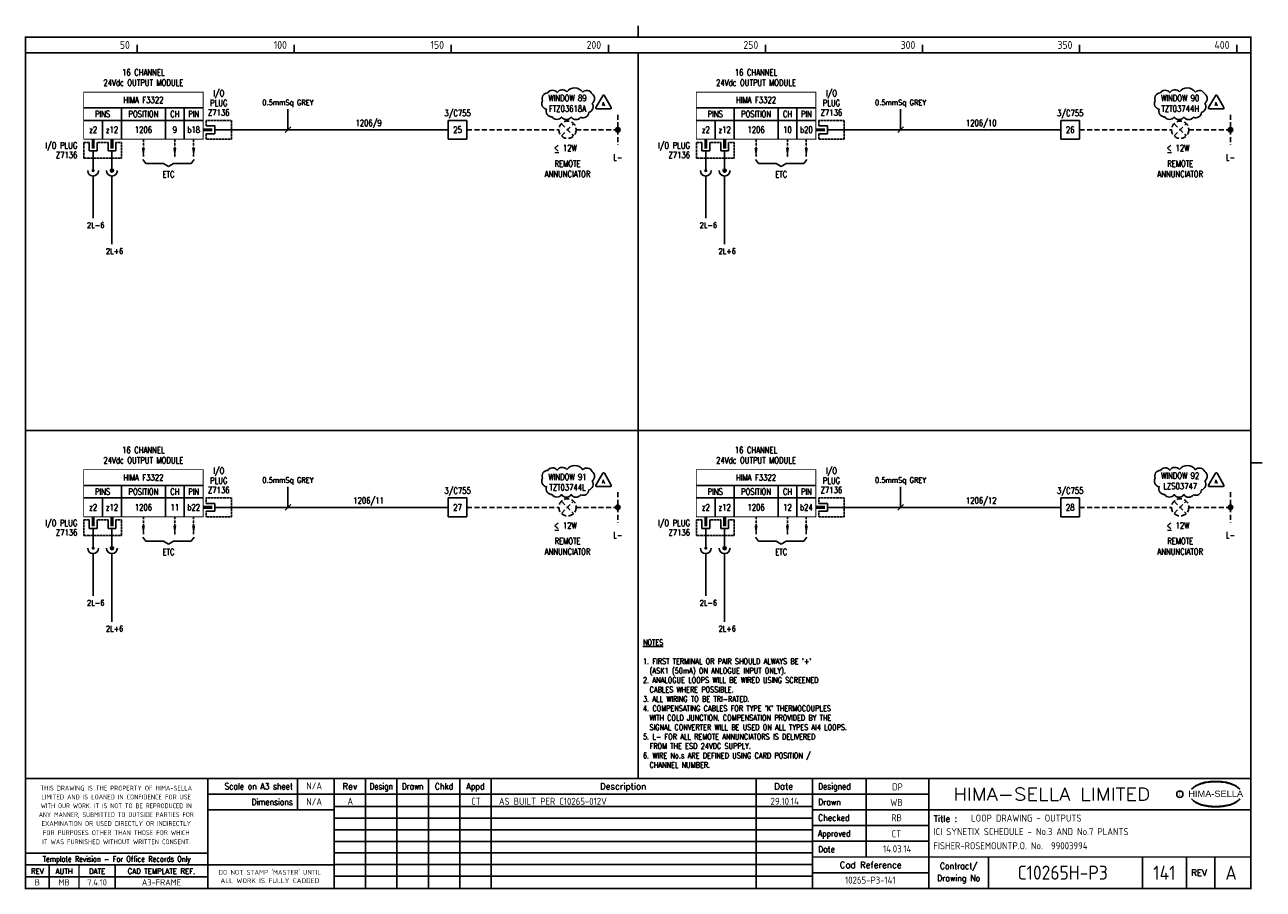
# Model space of a CAD drawing. Extents: x 14 to 408, y 0 to 275.
import ezdxf
from ezdxf.enums import TextEntityAlignment as Align

# ---------------------------------------------------------------- set-up
doc = ezdxf.new("R2010")
doc.units = 0
doc.header["$LTSCALE"] = 0.25
doc.header["$MEASUREMENT"] = 0
doc.linetypes.add('HIDDEN2', pattern=[4.7625, 3.175, -1.5875])
doc.layers.get('0').update_dxf_attribs({"color": 41, "linetype": 'CONTINUOUS'})
for name, color, linetype in [('00-DRG_FRAME', 12, 'CONTINUOUS'), ('01-DRAW', 7, 'CONTINUOUS'), ('04-OUTLINE', 6, 'CONTINUOUS'), ('051-TEXT', 2, 'CONTINUOUS'), ('117', 7, 'CONTINUOUS'), ('117-TEXT', 2, 'CONTINUOUS'), ('DIM', 3, 'CONTINUOUS'), ('LAB', 2, 'CONTINUOUS'), ('RACK', 2, 'CONTINUOUS'), ('SLOT', 2, 'CONTINUOUS'), ('SNA', 2, 'CONTINUOUS'), ('TEXT', 2, 'CONTINUOUS'), ('TPOL', 3, 'CONTINUOUS'), ('XR_FUNCTION', 2, 'CONTINUOUS'), ('XR_MAIN', 2, 'CONTINUOUS')]:
    doc.layers.add(name, color=color, linetype=linetype)
doc.styles.add('ARIAL', font='arial.ttf', dxfattribs={"height": 2.5})
doc.styles.add('CROSSREF', font='romans.shx', dxfattribs={"width": 0.8, "height": 2})
doc.styles.add('FUNCTION', font='ROMANS.shx', dxfattribs={"width": 0.8, "height": 2.5})
doc.styles.add('ISO', font='iso.shx')
doc.styles.add('PINS', font='ROMANS.shx', dxfattribs={"width": 0.8, "height": 2.5})
doc.styles.add('RACK', font='ROMANS.shx', dxfattribs={"width": 0.8, "height": 2.5})
doc.styles.add('ROMAND', font='ROMAND')
doc.styles.add('romans', font='romans.shx', dxfattribs={"width": 0.8, "height": 2.5})
doc.styles.add('SLOT', font='romans.shx', dxfattribs={"width": 0.8, "height": 2})
doc.styles.add('SYMBOL', font='ROMANS.shx', dxfattribs={"width": 0.8, "height": 20})

# ---------------------------------------------------------------- blocks, each defined once
blk = doc.blocks.new('A3-REVA')
at = {"layer": '051-TEXT', "style": 'ISO'}
for tag, p in [('DESIGNED', (292.01, 31.7)), ('A', (117.73, 27.28)), ('DES', (127.73, 27.28)), ('DRN', (137.73, 27.28)), ('CHKD', (147.73, 27.28)), ('APPD', (157.73, 27.28)), ('DATE', (256, 27.28)), ('DRAWN', (291.72, 26.77)), ('CHECKED', (291.72, 21.89)), ('APPD', (291.65, 16.79)), ('DATE', (291.92, 11.96))]:
    blk.add_attdef(tag, text='', height=2.25, dxfattribs=at).set_placement(p, align=Align.CENTER)
blk.add_attdef('DESCRIPTION', (165.03, 27.28), '', height=2.25, dxfattribs=at)
blk = doc.blocks.new('A3-TITLE')
at = {"layer": '051-TEXT', "style": 'ISO'}
blk.add_attdef('TITLE_1', (315.46, 21.78), '', height=2.25, dxfattribs=at)
for tag, p in [('DRGNO', (376.96, 3.24)), ('REV.', (398.2, 3.24))]:
    blk.add_attdef(tag, text='', height=4.5, dxfattribs=at).set_placement(p, align=Align.CENTER)
blk = doc.blocks.new('A3-CONTRACT')
at = {"layer": '051-TEXT', "color": 41, "style": 'ISO'}
for tag, height, p in [('SCALE', 2.25, (106.71, 31.82)), ('DIMS', 2.25, (106.71, 26.8)), ('CAD-REF', 2.25, (283.73, 1.84)), ('CONTRACT', 4.5, (344.94, 3.1))]:
    blk.add_attdef(tag, text='', height=height, dxfattribs=at).set_placement(p, align=Align.CENTER)
for tag, p in [('TITLE_2', (303.86, 17.28)), ('TITLE_3', (303.79, 12.78))]:
    blk.add_attdef(tag, p, '', height=2.25, dxfattribs=at)
blk = doc.blocks.new('DOT')
for radius in [0.75, 0.65, 0.55, 0.45, 0.35, 0.25, 0.15, 0.05]:
    blk.add_circle((0, 0), radius)
blk = doc.blocks.new('F3322-09')
for p, q in [((-38, 7), (0, 7)), ((-26, 7), (-26, -3)), ((-12, 7), (-12, -3)), ((-6, 7), (-6, -3)), ((-38, 3), (0, 3)), ((-32, 3), (-32, -3)), ((1, 1.25), (3.75, 1.25)), ((3.75, 1.25), (3.75, -1.25)), ((3.75, 0), (9, 0)), ((3.75, -1.25), (1, -1.25)), ((-36.25, -4), (-36.25, -6.75)), ((-36.25, -6.75), (-33.75, -6.75)), ((-35, -6.75), (-35, -9)), ((-33.75, -6.75), (-33.75, -4)), ((-30.25, -4), (-30.25, -6.75)), ((-30.25, -6.75), (-27.75, -6.75)), ((-29, -6.75), (-29, -9)), ((-27.75, -6.75), (-27.75, -4))]:
    blk.add_line(p, q)
at = {"const_width": 0.3}
blk.add_lwpolyline([(0, -3), (-38, -3), (-38, 12), (0, 12)], close=True, dxfattribs=at)
blk.add_lwpolyline([(3, 0, 1, 1, 0), (0, 0, 0.5, 0.5, 0)], format="xyseb")
at = {"color": 3, "linetype": 'HIDDEN2', "ltscale": 0.4}
for points in [[(1, 1.25), (1, 3), (9, 3), (9, -3), (1, -3), (1, -1.25)], [(-36.25, -4), (-38, -4), (-38, -9), (-26, -9), (-26, -4), (-27.75, -4)], [(-30.25, -4), (-33.75, -4)]]:
    blk.add_lwpolyline(points, dxfattribs=at)
at = {"const_width": 1}
for points in [[(-35, -6), (-35, -3)], [(-29, -6), (-29, -3)]]:
    blk.add_lwpolyline(points, dxfattribs=at)
at = {"layer": 'LAB', "style": 'PINS', "width": 0.8, "flags": 1}
blk.add_attdef('LAB1', text='', height=1.5, dxfattribs=at).set_placement((-41, -1), align=Align.RIGHT)
at = {"layer": 'RACK', "style": 'RACK', "width": 0.8}
blk.add_attdef('SLOT', text='', height=2, dxfattribs=at).set_placement((-19, 0), align=Align.MIDDLE)
at = {"layer": 'SLOT', "style": 'SLOT', "width": 0.8}
blk.add_attdef('ADD1', text='', height=2, dxfattribs=at).set_placement((-9, 0), align=Align.MIDDLE)
at = {"layer": 'SNA', "style": 'SYMBOL', "width": 0.8, "flags": 1}
blk.add_attdef('SNA', text='', height=1.5, dxfattribs=at).set_placement((-41, 5), align=Align.RIGHT)
at = {"layer": 'TEXT', "style": 'romans', "width": 0.8}
for s, p in [('24Vdc OUTPUT MODULE', (-19, 14)), ('16 CHANNEL', (-19, 17.25))]:
    blk.add_text(s, height=2, dxfattribs=at).set_placement(p, align=Align.CENTER)
for s, p in [('I/O', (5, 11.5)), ('HIMA F3322', (-19, 9.5)), ('PLUG', (5, 8.5)), ('PINS', (-32, 5)), ('POSITION', (-19, 5)), ('CH', (-9, 5)), ('PIN', (-3, 5)), ('Z7136', (5, 5.5)), ('z2', (-35, 0)), ('z12', (-29, 0)), ('b18', (-3, 0))]:
    blk.add_text(s, height=2, dxfattribs=at).set_placement(p, align=Align.MIDDLE)
for s, p in [('I/O PLUG', (-40, -5)), ('Z7136', (-40, -8))]:
    blk.add_text(s, height=2, dxfattribs=at).set_placement(p, align=Align.MIDDLE_RIGHT)
at = {"layer": 'TPOL', "color": 2, "style": 'PINS', "width": 0.8}
blk.add_attdef('CN1', text='', height=2, dxfattribs=at).set_placement((-3, 0), align=Align.MIDDLE)
at = {"layer": 'TPOL', "style": 'PINS', "width": 0.8, "flags": 1}
blk.add_attdef('CN2', text='', height=1, dxfattribs=at).set_placement((9, 0), align=Align.MIDDLE_RIGHT)
for tag, p in [('CN3', (-35, -9)), ('CN4', (-29, -9))]:
    blk.add_attdef(tag, text='', height=1, dxfattribs=at).set_placement(p, align=Align.BOTTOM_CENTER)
at = {"layer": 'XR_FUNCTION', "style": 'FUNCTION', "width": 0.8, "flags": 1}
blk.add_attdef('XR_FUNCTION', text='', height=1.5, dxfattribs=at).set_placement((-41, 7), align=Align.RIGHT)
at = {"layer": 'XR_MAIN', "style": 'CROSSREF', "width": 0.8, "flags": 1}
blk.add_attdef('XR_MAIN', text='', height=1.5, dxfattribs=at).set_placement((-41, 1), align=Align.RIGHT)
blk = doc.blocks.new('F3322-10')
for p, q in [((-38, 7), (0, 7)), ((-26, 7), (-26, -3)), ((-12, 7), (-12, -3)), ((-6, 7), (-6, -3)), ((-38, 3), (0, 3)), ((-32, 3), (-32, -3)), ((1, 1.25), (3.75, 1.25)), ((3.75, 1.25), (3.75, -1.25)), ((3.75, 0), (9, 0)), ((3.75, -1.25), (1, -1.25)), ((-36.25, -4), (-36.25, -6.75)), ((-36.25, -6.75), (-33.75, -6.75)), ((-35, -6.75), (-35, -9)), ((-33.75, -6.75), (-33.75, -4)), ((-30.25, -4), (-30.25, -6.75)), ((-30.25, -6.75), (-27.75, -6.75)), ((-29, -6.75), (-29, -9)), ((-27.75, -6.75), (-27.75, -4))]:
    blk.add_line(p, q)
at = {"const_width": 0.3}
blk.add_lwpolyline([(0, -3), (-38, -3), (-38, 12), (0, 12)], close=True, dxfattribs=at)
blk.add_lwpolyline([(3, 0, 1, 1, 0), (0, 0, 0.5, 0.5, 0)], format="xyseb")
at = {"color": 3, "linetype": 'HIDDEN2', "ltscale": 0.4}
for points in [[(1, 1.25), (1, 3), (9, 3), (9, -3), (1, -3), (1, -1.25)], [(-36.25, -4), (-38, -4), (-38, -9), (-26, -9), (-26, -4), (-27.75, -4)], [(-30.25, -4), (-33.75, -4)]]:
    blk.add_lwpolyline(points, dxfattribs=at)
at = {"const_width": 1}
for points in [[(-35, -6), (-35, -3)], [(-29, -6), (-29, -3)]]:
    blk.add_lwpolyline(points, dxfattribs=at)
at = {"layer": 'LAB', "style": 'PINS', "width": 0.8, "flags": 1}
blk.add_attdef('LAB1', text='', height=1.5, dxfattribs=at).set_placement((-41, -1), align=Align.RIGHT)
at = {"layer": 'RACK', "style": 'RACK', "width": 0.8}
blk.add_attdef('SLOT', text='', height=2, dxfattribs=at).set_placement((-19, 0), align=Align.MIDDLE)
at = {"layer": 'SLOT', "style": 'SLOT', "width": 0.8}
blk.add_attdef('ADD1', text='', height=2, dxfattribs=at).set_placement((-9, 0), align=Align.MIDDLE)
at = {"layer": 'SNA', "style": 'SYMBOL', "width": 0.8, "flags": 1}
blk.add_attdef('SNA', text='', height=1.5, dxfattribs=at).set_placement((-41, 5), align=Align.RIGHT)
at = {"layer": 'TEXT', "style": 'romans', "width": 0.8}
for s, p in [('24Vdc OUTPUT MODULE', (-19, 14)), ('16 CHANNEL', (-19, 17.25))]:
    blk.add_text(s, height=2, dxfattribs=at).set_placement(p, align=Align.CENTER)
for s, p in [('I/O', (5, 11.5)), ('HIMA F3322', (-19, 9.5)), ('PLUG', (5, 8.5)), ('PINS', (-32, 5)), ('POSITION', (-19, 5)), ('CH', (-9, 5)), ('PIN', (-3, 5)), ('Z7136', (5, 5.5)), ('z2', (-35, 0)), ('z12', (-29, 0)), ('b20', (-3, 0))]:
    blk.add_text(s, height=2, dxfattribs=at).set_placement(p, align=Align.MIDDLE)
for s, p in [('I/O PLUG', (-40, -5)), ('Z7136', (-40, -8))]:
    blk.add_text(s, height=2, dxfattribs=at).set_placement(p, align=Align.MIDDLE_RIGHT)
at = {"layer": 'TPOL', "color": 2, "style": 'PINS', "width": 0.8}
blk.add_attdef('CN1', text='', height=2, dxfattribs=at).set_placement((-3, 0), align=Align.MIDDLE)
at = {"layer": 'TPOL', "style": 'PINS', "width": 0.8, "flags": 1}
blk.add_attdef('CN2', text='', height=1, dxfattribs=at).set_placement((9, 0), align=Align.MIDDLE_RIGHT)
for tag, p in [('CN3', (-35, -9)), ('CN4', (-29, -9))]:
    blk.add_attdef(tag, text='', height=1, dxfattribs=at).set_placement(p, align=Align.BOTTOM_CENTER)
at = {"layer": 'XR_FUNCTION', "style": 'FUNCTION', "width": 0.8, "flags": 1}
blk.add_attdef('XR_FUNCTION', text='', height=1.5, dxfattribs=at).set_placement((-41, 7), align=Align.RIGHT)
at = {"layer": 'XR_MAIN', "style": 'CROSSREF', "width": 0.8, "flags": 1}
blk.add_attdef('XR_MAIN', text='', height=1.5, dxfattribs=at).set_placement((-41, 1), align=Align.RIGHT)
blk = doc.blocks.new('F3322-11')
for p, q in [((-38, 7), (0, 7)), ((-26, 7), (-26, -3)), ((-12, 7), (-12, -3)), ((-6, 7), (-6, -3)), ((-38, 3), (0, 3)), ((-32, 3), (-32, -3)), ((1, 1.25), (3.75, 1.25)), ((3.75, 1.25), (3.75, -1.25)), ((3.75, 0), (9, 0)), ((3.75, -1.25), (1, -1.25)), ((-36.25, -4), (-36.25, -6.75)), ((-36.25, -6.75), (-33.75, -6.75)), ((-35, -6.75), (-35, -9)), ((-33.75, -6.75), (-33.75, -4)), ((-30.25, -4), (-30.25, -6.75)), ((-30.25, -6.75), (-27.75, -6.75)), ((-29, -6.75), (-29, -9)), ((-27.75, -6.75), (-27.75, -4))]:
    blk.add_line(p, q)
at = {"const_width": 0.3}
blk.add_lwpolyline([(0, -3), (-38, -3), (-38, 12), (0, 12)], close=True, dxfattribs=at)
blk.add_lwpolyline([(3, 0, 1, 1, 0), (0, 0, 0.5, 0.5, 0)], format="xyseb")
at = {"color": 3, "linetype": 'HIDDEN2', "ltscale": 0.4}
for points in [[(1, 1.25), (1, 3), (9, 3), (9, -3), (1, -3), (1, -1.25)], [(-36.25, -4), (-38, -4), (-38, -9), (-26, -9), (-26, -4), (-27.75, -4)], [(-30.25, -4), (-33.75, -4)]]:
    blk.add_lwpolyline(points, dxfattribs=at)
at = {"const_width": 1}
for points in [[(-35, -6), (-35, -3)], [(-29, -6), (-29, -3)]]:
    blk.add_lwpolyline(points, dxfattribs=at)
at = {"layer": 'LAB', "style": 'PINS', "width": 0.8, "flags": 1}
blk.add_attdef('LAB1', text='', height=1.5, dxfattribs=at).set_placement((-41, -1), align=Align.RIGHT)
at = {"layer": 'RACK', "style": 'RACK', "width": 0.8}
blk.add_attdef('SLOT', text='', height=2, dxfattribs=at).set_placement((-19, 0), align=Align.MIDDLE)
at = {"layer": 'SLOT', "style": 'SLOT', "width": 0.8}
blk.add_attdef('ADD1', text='', height=2, dxfattribs=at).set_placement((-9, 0), align=Align.MIDDLE)
at = {"layer": 'SNA', "style": 'SYMBOL', "width": 0.8, "flags": 1}
blk.add_attdef('SNA', text='', height=1.5, dxfattribs=at).set_placement((-41, 5), align=Align.RIGHT)
at = {"layer": 'TEXT', "style": 'romans', "width": 0.8}
for s, p in [('24Vdc OUTPUT MODULE', (-19, 14)), ('16 CHANNEL', (-19, 17.25))]:
    blk.add_text(s, height=2, dxfattribs=at).set_placement(p, align=Align.CENTER)
for s, p in [('I/O', (5, 11.5)), ('HIMA F3322', (-19, 9.5)), ('PLUG', (5, 8.5)), ('PINS', (-32, 5)), ('POSITION', (-19, 5)), ('CH', (-9, 5)), ('PIN', (-3, 5)), ('Z7136', (5, 5.5)), ('z2', (-35, 0)), ('z12', (-29, 0)), ('b22', (-3, 0))]:
    blk.add_text(s, height=2, dxfattribs=at).set_placement(p, align=Align.MIDDLE)
for s, p in [('I/O PLUG', (-40, -5)), ('Z7136', (-40, -8))]:
    blk.add_text(s, height=2, dxfattribs=at).set_placement(p, align=Align.MIDDLE_RIGHT)
at = {"layer": 'TPOL', "color": 2, "style": 'PINS', "width": 0.8}
blk.add_attdef('CN1', text='', height=2, dxfattribs=at).set_placement((-3, 0), align=Align.MIDDLE)
at = {"layer": 'TPOL', "style": 'PINS', "width": 0.8, "flags": 1}
blk.add_attdef('CN2', text='', height=1, dxfattribs=at).set_placement((9, 0), align=Align.MIDDLE_RIGHT)
for tag, p in [('CN3', (-35, -9)), ('CN4', (-29, -9))]:
    blk.add_attdef(tag, text='', height=1, dxfattribs=at).set_placement(p, align=Align.BOTTOM_CENTER)
at = {"layer": 'XR_FUNCTION', "style": 'FUNCTION', "width": 0.8, "flags": 1}
blk.add_attdef('XR_FUNCTION', text='', height=1.5, dxfattribs=at).set_placement((-41, 7), align=Align.RIGHT)
at = {"layer": 'XR_MAIN', "style": 'CROSSREF', "width": 0.8, "flags": 1}
blk.add_attdef('XR_MAIN', text='', height=1.5, dxfattribs=at).set_placement((-41, 1), align=Align.RIGHT)
blk = doc.blocks.new('F3322-12')
for p, q in [((-38, 7), (0, 7)), ((-26, 7), (-26, -3)), ((-12, 7), (-12, -3)), ((-6, 7), (-6, -3)), ((-38, 3), (0, 3)), ((-32, 3), (-32, -3)), ((1, 1.25), (3.75, 1.25)), ((3.75, 1.25), (3.75, -1.25)), ((3.75, 0), (9, 0)), ((3.75, -1.25), (1, -1.25)), ((-36.25, -4), (-36.25, -6.75)), ((-36.25, -6.75), (-33.75, -6.75)), ((-35, -6.75), (-35, -9)), ((-33.75, -6.75), (-33.75, -4)), ((-30.25, -4), (-30.25, -6.75)), ((-30.25, -6.75), (-27.75, -6.75)), ((-29, -6.75), (-29, -9)), ((-27.75, -6.75), (-27.75, -4))]:
    blk.add_line(p, q)
at = {"const_width": 0.3}
blk.add_lwpolyline([(0, -3), (-38, -3), (-38, 12), (0, 12)], close=True, dxfattribs=at)
blk.add_lwpolyline([(3, 0, 1, 1, 0), (0, 0, 0.5, 0.5, 0)], format="xyseb")
at = {"color": 3, "linetype": 'HIDDEN2', "ltscale": 0.4}
for points in [[(1, 1.25), (1, 3), (9, 3), (9, -3), (1, -3), (1, -1.25)], [(-36.25, -4), (-38, -4), (-38, -9), (-26, -9), (-26, -4), (-27.75, -4)], [(-30.25, -4), (-33.75, -4)]]:
    blk.add_lwpolyline(points, dxfattribs=at)
at = {"const_width": 1}
for points in [[(-35, -6), (-35, -3)], [(-29, -6), (-29, -3)]]:
    blk.add_lwpolyline(points, dxfattribs=at)
at = {"layer": 'LAB', "style": 'PINS', "width": 0.8, "flags": 1}
blk.add_attdef('LAB1', text='', height=1.5, dxfattribs=at).set_placement((-41, -1), align=Align.RIGHT)
at = {"layer": 'RACK', "style": 'RACK', "width": 0.8}
blk.add_attdef('SLOT', text='', height=2, dxfattribs=at).set_placement((-19, 0), align=Align.MIDDLE)
at = {"layer": 'SLOT', "style": 'SLOT', "width": 0.8}
blk.add_attdef('ADD1', text='', height=2, dxfattribs=at).set_placement((-9, 0), align=Align.MIDDLE)
at = {"layer": 'SNA', "style": 'SYMBOL', "width": 0.8, "flags": 1}
blk.add_attdef('SNA', text='', height=1.5, dxfattribs=at).set_placement((-41, 5), align=Align.RIGHT)
at = {"layer": 'TEXT', "style": 'romans', "width": 0.8}
for s, p in [('24Vdc OUTPUT MODULE', (-19, 14)), ('16 CHANNEL', (-19, 17.25))]:
    blk.add_text(s, height=2, dxfattribs=at).set_placement(p, align=Align.CENTER)
for s, p in [('I/O', (5, 11.5)), ('HIMA F3322', (-19, 9.5)), ('PLUG', (5, 8.5)), ('PINS', (-32, 5)), ('POSITION', (-19, 5)), ('CH', (-9, 5)), ('PIN', (-3, 5)), ('Z7136', (5, 5.5)), ('z2', (-35, 0)), ('z12', (-29, 0)), ('b24', (-3, 0))]:
    blk.add_text(s, height=2, dxfattribs=at).set_placement(p, align=Align.MIDDLE)
for s, p in [('I/O PLUG', (-40, -5)), ('Z7136', (-40, -8))]:
    blk.add_text(s, height=2, dxfattribs=at).set_placement(p, align=Align.MIDDLE_RIGHT)
at = {"layer": 'TPOL', "color": 2, "style": 'PINS', "width": 0.8}
blk.add_attdef('CN1', text='', height=2, dxfattribs=at).set_placement((-3, 0), align=Align.MIDDLE)
at = {"layer": 'TPOL', "style": 'PINS', "width": 0.8, "flags": 1}
blk.add_attdef('CN2', text='', height=1, dxfattribs=at).set_placement((9, 0), align=Align.MIDDLE_RIGHT)
for tag, p in [('CN3', (-35, -9)), ('CN4', (-29, -9))]:
    blk.add_attdef(tag, text='', height=1, dxfattribs=at).set_placement(p, align=Align.BOTTOM_CENTER)
at = {"layer": 'XR_FUNCTION', "style": 'FUNCTION', "width": 0.8, "flags": 1}
blk.add_attdef('XR_FUNCTION', text='', height=1.5, dxfattribs=at).set_placement((-41, 7), align=Align.RIGHT)
at = {"layer": 'XR_MAIN', "style": 'CROSSREF', "width": 0.8, "flags": 1}
blk.add_attdef('XR_MAIN', text='', height=1.5, dxfattribs=at).set_placement((-41, 1), align=Align.RIGHT)
blk = doc.blocks.new('A3-REVB')
at = {"layer": '051-TEXT', "style": 'ISO'}
for tag, p in [('A', (124.85, -20.36)), ('DES', (134.85, -20.36)), ('DRN', (144.85, -20.36)), ('CHKD', (154.85, -20.36)), ('APPD', (164.85, -20.36)), ('DATE', (263.12, -20.36))]:
    blk.add_attdef(tag, text='', height=2.25, dxfattribs=at).set_placement(p, align=Align.CENTER)
blk.add_attdef('DESCRIPTION', (172.15, -20.36), '', height=2.25, dxfattribs=at)

msp = doc.modelspace()

# ---------------------------------------------------------------- linework, layer by layer
at = {"layer": '00-DRG_FRAME'}
for p, q in [((50, 266.5), (50, 269)), ((100, 266.5), (100, 269)), ((150, 266.5), (150, 269)), ((200, 266.5), (200, 269)), ((250, 266.5), (250, 269)), ((300, 266.5), (300, 269)), ((350, 266.5), (350, 269)), ((400, 266.5), (400, 269)), ((101.01, 35.5), (101.01, 25.5)), ((122.7, 35.5), (122.7, 0.5)), ((132.7, 0.5), (132.7, 35.5)), ((142.7, 0.5), (142.7, 35.5)), ((152.7, 35.5), (152.7, 0.5)), ((162.7, 35.5), (162.7, 0.5)), ((247, 35.5), (247, 0.5)), ((282, 35.5), (282, 10.5)), ((265, 30.5), (302, 30.5)), ((265, 26.59), (112.7, 26.59)), ((302, 25.5), (265, 25.5)), ((265, 22.89), (112.7, 22.89)), ((265, 20.5), (302, 20.5)), ((265, 19.19), (112.7, 19.19)), ((265, 15.49), (112.7, 15.49)), ((302, 15.5), (265, 15.5)), ((265, 11.79), (112.7, 11.79)), ((265, 8.09), (112.7, 8.09)), ((321, 10.5), (321, 0.5)), ((370, 10.5), (370, 0.5)), ((384, 0.5), (384, 10.5)), ((393, 10.5), (393, 0.5)), ((72.5, 4.25), (14.5, 4.25)), ((265, 4.39), (112.7, 4.39)), ((302, 5.5), (265, 5.5))]:
    msp.add_line(p, q, dxfattribs=at)
at = {"layer": '00-DRG_FRAME', "const_width": 0.5}
for points in [[(209.5, 271.5), (209.5, 275.18)], [(209.5, 271.5), (209.5, 275.18)], [(14.5, 266.5), (404.5, 266.5)], [(209.5, 35.5), (209.5, 266.5)], [(14.5, 146.31), (404.5, 146.31)], [(404.5, 136), (408.18, 136)], [(404.5, 35.5), (14.5, 35.5)], [(72.5, 0.5), (72.5, 35.5)], [(112.7, 0.5), (112.7, 35.5)], [(265, 35.5), (265, 0.5)], [(302, 0.5), (302, 35.5)], [(265, 30.5), (72.5, 30.5)], [(112.7, 25.5), (72.5, 25.5)], [(404.5, 25.5), (302, 25.5)], [(14.5, 11.75), (72.5, 11.75)], [(14.5, 8), (72.5, 8)], [(22, 0.5), (22, 8)], [(31.5, 0.5), (31.5, 8)], [(43, 0.5), (43, 8)], [(112.7, 8), (72.5, 8)], [(265, 10.5), (404.5, 10.5)]]:
    msp.add_lwpolyline(points, dxfattribs=at)
msp.add_lwpolyline([(14.5, 0.5), (404.5, 0.5), (404.5, 271.5), (14.5, 271.5)], close=True, dxfattribs=at)
at = {"layer": '00-DRG_FRAME', "color": 3}
msp.add_circle((381.88, 30.5), 1, dxfattribs=at)
for centre, radius, start, end in [((390.6, 26.83), 7.24, 106.0532, 133.5024), ((390.88, 27.01), 7.3, 130.419, 136.057), ((390.11, 28.1), 5.98, 122.244, 131.6154), ((389.75, 28.78), 5.21, 111.8206, 122.8668), ((391.78, 24.7), 9.76, 107.5931, 113.9452), ((393.1, 18.5), 15.94, 89.2698, 106.3911), ((392.1, 23.52), 10.99, 96.0146, 107.3203), ((393.29, 16.31), 18.28, 92.8917, 97.3734), ((393.24, 18.86), 15.73, 89.7805, 93.1738), ((393.36, 18.86), 15.73, 86.8262, 90.2195), ((393.51, 18.5), 15.94, 73.6089, 90.7302), ((393.31, 16.31), 18.28, 82.6266, 87.1083), ((394.51, 23.52), 10.99, 72.6797, 83.9854), ((394.83, 24.7), 9.76, 66.0548, 72.4069), ((396, 26.83), 7.24, 46.4976, 73.9468), ((396.85, 28.78), 5.21, 57.1332, 68.1794), ((396.49, 28.1), 5.98, 48.3846, 57.756), ((395.73, 27.01), 7.3, 43.943, 49.581), ((390.88, 34.04), 7.3, 223.943, 229.581), ((390.6, 34.23), 7.24, 226.4976, 253.9468), ((390.11, 32.96), 5.98, 228.3846, 237.756), ((389.75, 32.28), 5.21, 237.1332, 248.1794), ((396, 34.23), 7.24, 286.0532, 313.5024), ((396.85, 32.28), 5.21, 291.8206, 302.8668), ((396.49, 32.96), 5.98, 302.244, 311.6154), ((395.73, 34.04), 7.3, 310.419, 316.057), ((391.78, 36.36), 9.76, 246.0548, 252.4069), ((393.1, 42.56), 15.94, 253.6089, 270.7302), ((392.1, 37.54), 10.99, 252.6797, 263.9854), ((393.29, 44.75), 18.28, 262.6266, 267.1083), ((393.24, 42.19), 15.73, 266.8262, 270.2195), ((393.51, 42.56), 15.94, 269.2698, 286.3911), ((393.36, 42.19), 15.73, 269.7805, 273.1738), ((393.31, 44.75), 18.28, 272.8917, 277.3734), ((394.51, 37.54), 10.99, 276.0146, 287.3203), ((394.83, 36.36), 9.76, 287.5931, 293.9452)]:
    msp.add_arc(centre, radius, start, end, dxfattribs=at)
at = {"layer": '01-DRAW'}
for p, q in [((149, 245), (155, 245)), ((149, 239), (149, 245)), ((155, 245), (155, 239)), ((344, 245), (350, 245)), ((344, 239), (344, 245)), ((350, 245), (350, 239)), ((149, 242), (80, 242)), ((344, 242), (275, 242)), ((155, 239), (149, 239)), ((350, 239), (344, 239)), ((36, 233), (36, 229)), ((42, 233), (42, 229)), ((231, 233), (231, 229)), ((237, 233), (237, 229)), ((51.8, 232.55), (52.77, 231.26)), ((52.77, 231.26), (58.38, 231.26)), ((58.38, 231.26), (60, 230.29)), ((61.62, 231.26), (60, 230.29)), ((61.62, 231.26), (67.23, 231.26)), ((68.2, 232.55), (67.23, 231.26)), ((246.8, 232.55), (247.77, 231.26)), ((247.77, 231.26), (253.38, 231.26)), ((253.38, 231.26), (255, 230.29)), ((256.62, 231.26), (255, 230.29)), ((256.62, 231.26), (262.23, 231.26)), ((263.2, 232.55), (262.23, 231.26)), ((36, 227.27), (36, 213.87)), ((42, 227.27), (42, 205.61)), ((42, 227.27), (42, 205.61)), ((231, 227.27), (231, 213.87)), ((237, 227.27), (237, 205.61)), ((237, 227.27), (237, 205.61)), ((149, 124.81), (155, 124.81)), ((149, 118.81), (149, 124.81)), ((155, 124.81), (155, 118.81)), ((344, 124.81), (350, 124.81)), ((344, 118.81), (344, 124.81)), ((350, 124.81), (350, 118.81)), ((149, 121.81), (80, 121.81)), ((155, 118.81), (149, 118.81)), ((344, 121.81), (275, 121.81)), ((350, 118.81), (344, 118.81)), ((36, 112.81), (36, 108.81)), ((42, 112.81), (42, 108.81)), ((51.8, 112.36), (52.77, 111.06)), ((52.77, 111.06), (58.38, 111.06)), ((58.38, 111.06), (60, 110.09)), ((61.62, 111.06), (60, 110.09)), ((61.62, 111.06), (67.23, 111.06)), ((68.2, 112.36), (67.23, 111.06)), ((231, 112.81), (231, 108.81)), ((237, 112.81), (237, 108.81)), ((246.8, 112.36), (247.77, 111.06)), ((247.77, 111.06), (253.38, 111.06)), ((253.38, 111.06), (255, 110.09)), ((256.62, 111.06), (255, 110.09)), ((256.62, 111.06), (262.23, 111.06)), ((263.2, 112.36), (262.23, 111.06)), ((36, 107.08), (36, 93.68)), ((42, 107.08), (42, 85.42)), ((42, 107.08), (42, 85.42)), ((231, 107.08), (231, 93.68)), ((237, 107.08), (237, 85.42)), ((237, 107.08), (237, 85.42))]:
    msp.add_line(p, q, dxfattribs=at)
at = {"layer": '01-DRAW', "color": 0, "linetype": 'HIDDEN2', "ltscale": 2}
for p, q in [((203, 246.8), (203, 237.2)), ((398, 246.8), (398, 237.2)), ((155, 242), (184.25, 242)), ((185.06, 240.06), (188.94, 243.94)), ((185.06, 243.94), (188.94, 240.06)), ((189.75, 242), (203, 242)), ((350, 242), (379.25, 242)), ((380.06, 240.06), (383.94, 243.94)), ((380.06, 243.94), (383.94, 240.06)), ((384.75, 242), (398, 242)), ((203, 126.61), (203, 117.01)), ((398, 126.61), (398, 117.01)), ((185.06, 119.86), (188.94, 123.75)), ((185.06, 123.75), (188.94, 119.86)), ((380.06, 119.86), (383.94, 123.75)), ((380.06, 123.75), (383.94, 119.86)), ((155, 121.81), (184.25, 121.81)), ((189.75, 121.81), (203, 121.81)), ((350, 121.81), (379.25, 121.81)), ((384.75, 121.81), (398, 121.81))]:
    msp.add_line(p, q, dxfattribs=at)
at = {"layer": '01-DRAW', "linetype": 'HIDDEN2'}
for p, q in [((52, 239), (52, 233.17)), ((62, 239), (62, 233.17)), ((68, 239), (68, 233.17)), ((247, 239), (247, 233.17)), ((257, 239), (257, 233.17)), ((263, 239), (263, 233.17)), ((52, 118.81), (52, 112.98)), ((62, 118.81), (62, 112.98)), ((68, 118.81), (68, 112.98)), ((247, 118.81), (247, 112.98)), ((257, 118.81), (257, 112.98)), ((263, 118.81), (263, 112.98))]:
    msp.add_line(p, q, dxfattribs=at)
at = {"layer": '01-DRAW', "const_width": 0.5}
for points in [[(35.75, 229, 1), (36.25, 229, 1)], [(41.75, 229, 1), (42.25, 229, 1)], [(230.75, 229, 1), (231.25, 229, 1)], [(236.75, 229, 1), (237.25, 229, 1)], [(35.75, 108.81, 1), (36.25, 108.81, 1)], [(41.75, 108.81, 1), (42.25, 108.81, 1)], [(230.75, 108.81, 1), (231.25, 108.81, 1)], [(236.75, 108.81, 1), (237.25, 108.81, 1)]]:
    msp.add_lwpolyline(points, format="xyb", close=True, dxfattribs=at)
at = {"layer": '01-DRAW', "color": 0, "linetype": 'HIDDEN2', "ltscale": 2}
for centre in [(187, 242), (382, 242), (187, 121.81), (382, 121.81)]:
    msp.add_circle(centre, 2.75, dxfattribs=at)
at = {"layer": '01-DRAW'}
for centre, radius in [((42, 229), 0.475), ((42, 229), 0.389), ((42, 229), 0.302), ((42, 229), 0.216), ((42, 229), 0.13), ((42, 229), 0.0432), ((237, 229), 0.475), ((237, 229), 0.389), ((237, 229), 0.302), ((237, 229), 0.216), ((237, 229), 0.13), ((237, 229), 0.0432), ((42, 108.81), 0.475), ((42, 108.81), 0.389), ((42, 108.81), 0.302), ((42, 108.81), 0.216), ((42, 108.81), 0.13), ((42, 108.81), 0.0432), ((237, 108.81), 0.475), ((237, 108.81), 0.389), ((237, 108.81), 0.302), ((237, 108.81), 0.216), ((237, 108.81), 0.13), ((237, 108.81), 0.0432)]:
    msp.add_circle(centre, radius, dxfattribs=at)
for centre in [(36, 229), (42, 229), (42, 229), (231, 229), (237, 229), (237, 229), (36, 108.81), (42, 108.81), (42, 108.81), (231, 108.81), (237, 108.81), (237, 108.81)]:
    msp.add_arc(centre, 1.73, 180, 0, dxfattribs=at)
for points in [[(52.5, 236.19), (51.5, 236.19), (52, 233.17)], [(62.5, 236.19), (61.5, 236.19), (62, 233.17)], [(68.5, 236.19), (67.5, 236.19), (68, 233.17)], [(247.5, 236.19), (246.5, 236.19), (247, 233.17)], [(257.5, 236.19), (256.5, 236.19), (257, 233.17)], [(263.5, 236.19), (262.5, 236.19), (263, 233.17)], [(52.5, 116), (51.5, 116), (52, 112.98)], [(62.5, 116), (61.5, 116), (62, 112.98)], [(68.5, 116), (67.5, 116), (68, 112.98)], [(247.5, 116), (246.5, 116), (247, 112.98)], [(257.5, 116), (256.5, 116), (257, 112.98)], [(263.5, 116), (262.5, 116), (263, 112.98)]]:
    msp.add_solid(points, dxfattribs=at)
at = {"layer": '04-OUTLINE'}
for points in [[(186.78, 254.04, 0.520567), (183.7, 253.82, 0.520567), (183.7, 253.82, 0.520567), (180.68, 253.76, 0.520567), (180.68, 253.76, 0.520567), (179, 251.24, 0.520567), (179, 251.24, 0.520567), (180.34, 248.56, 0.520567), (180.34, 248.56, 0.520567), (182.08, 246.1, 0.520567), (182.08, 246.1, 0.520567), (185.1, 246.04, 0.520567), (185.1, 246.04, 0.520567), (188.18, 246.04, 0.520567), (188.18, 246.04, 0.520567), (191.21, 245.98, 0.520567), (191.21, 245.98, 0.520567), (193.79, 247.55, 0.520567), (193.79, 247.55, 0.520567), (194.85, 250.4, 0.520567), (194.85, 250.4, 0.520567), (194.8, 253.43, 0.520567), (194.8, 253.43, 0.520567), (191.83, 253.99, 0.520567), (191.83, 253.99, 0.520567)], [(198.21, 252.86), (196.04, 249.11, 0.57735), (196.31, 248.64), (200.64, 248.64, 0.57735), (200.91, 249.11), (198.75, 252.86, 0.57735)], [(381.78, 254.04, 0.520567), (378.7, 253.82, 0.520567), (378.7, 253.82, 0.520567), (375.68, 253.76, 0.520567), (375.68, 253.76, 0.520567), (374, 251.24, 0.520567), (374, 251.24, 0.520567), (375.34, 248.56, 0.520567), (375.34, 248.56, 0.520567), (377.08, 246.1, 0.520567), (377.08, 246.1, 0.520567), (380.1, 246.04, 0.520567), (380.1, 246.04, 0.520567), (383.18, 246.04, 0.520567), (383.18, 246.04, 0.520567), (386.21, 245.98, 0.520567), (386.21, 245.98, 0.520567), (388.79, 247.55, 0.520567), (388.79, 247.55, 0.520567), (389.85, 250.4, 0.520567), (389.85, 250.4, 0.520567), (389.8, 253.43, 0.520567), (389.8, 253.43, 0.520567), (386.83, 253.99, 0.520567), (386.83, 253.99, 0.520567)], [(393.21, 252.86), (391.04, 249.11, 0.57735), (391.31, 248.64), (395.64, 248.64, 0.57735), (395.91, 249.11), (393.75, 252.86, 0.57735)], [(186.78, 133.85, 0.520567), (183.7, 133.63, 0.520567), (183.7, 133.63, 0.520567), (180.68, 133.57, 0.520567), (180.68, 133.57, 0.520567), (179, 131.05, 0.520567), (179, 131.05, 0.520567), (180.34, 128.37, 0.520567), (180.34, 128.37, 0.520567), (182.08, 125.9, 0.520567), (182.08, 125.9, 0.520567), (185.1, 125.85, 0.520567), (185.1, 125.85, 0.520567), (188.18, 125.85, 0.520567), (188.18, 125.85, 0.520567), (191.21, 125.79, 0.520567), (191.21, 125.79, 0.520567), (193.79, 127.36, 0.520567), (193.79, 127.36, 0.520567), (194.85, 130.21, 0.520567), (194.85, 130.21, 0.520567), (194.8, 133.23, 0.520567), (194.8, 133.23, 0.520567), (191.83, 133.79, 0.520567), (191.83, 133.79, 0.520567)], [(381.78, 133.85, 0.520567), (378.7, 133.63, 0.520567), (378.7, 133.63, 0.520567), (375.68, 133.57, 0.520567), (375.68, 133.57, 0.520567), (374, 131.05, 0.520567), (374, 131.05, 0.520567), (375.34, 128.37, 0.520567), (375.34, 128.37, 0.520567), (377.08, 125.9, 0.520567), (377.08, 125.9, 0.520567), (380.1, 125.85, 0.520567), (380.1, 125.85, 0.520567), (383.18, 125.85, 0.520567), (383.18, 125.85, 0.520567), (386.21, 125.79, 0.520567), (386.21, 125.79, 0.520567), (388.79, 127.36, 0.520567), (388.79, 127.36, 0.520567), (389.85, 130.21, 0.520567), (389.85, 130.21, 0.520567), (389.8, 133.23, 0.520567), (389.8, 133.23, 0.520567), (386.83, 133.79, 0.520567), (386.83, 133.79, 0.520567)], [(198.21, 132.66), (196.04, 128.92, 0.57735), (196.31, 128.45), (200.64, 128.45, 0.57735), (200.91, 128.92), (198.75, 132.66, 0.57735)], [(393.21, 132.66), (391.04, 128.92, 0.57735), (391.31, 128.45), (395.64, 128.45, 0.57735), (395.91, 128.92), (393.75, 132.66, 0.57735)]]:
    msp.add_lwpolyline(points, format="xyb", close=True, dxfattribs=at)
at = {"layer": 'DIM'}
for p, q in [((98, 242), (98, 248.54)), ((293, 242), (293, 248.54)), ((97.1, 241.1), (98.9, 242.9)), ((292.1, 241.1), (293.9, 242.9)), ((98, 121.81), (98, 128.35)), ((293, 121.81), (293, 128.35)), ((97.1, 120.91), (98.9, 122.71)), ((292.1, 120.91), (293.9, 122.71))]:
    msp.add_line(p, q, dxfattribs=at)

# ---------------------------------------------------------------- block references
at = {"layer": '00-DRG_FRAME'}
for name, p, values in [('A3-CONTRACT', (-0.35, 0.19), {'TITLE_2': 'ICI SYNETIX SCHEDULE - No.3 AND No.7 PLANTS', 'TITLE_3': 'FISHER-ROSEMOUNTP.O. No.  99003994', 'CAD-REF': '10265-P3-141', 'CONTRACT': 'C10265H-P3', 'SCALE': 'N/A', 'DIMS': 'N/A'}), ('A3-REVB', (-7, 47.47), {'A': 'A', 'APPD': 'CT', 'DESCRIPTION': 'AS BUILT PER C10265-012V', 'DATE': '29.10.14'}), ('A3-TITLE', (0, 0), {'TITLE_1': 'LOOP DRAWING - OUTPUTS', 'DRGNO': '141', 'REV.': 'A'})]:
    msp.add_blockref(name, p, dxfattribs=at).add_auto_attribs(values)
ref = msp.add_blockref('A3-REVA', (0, 0), dxfattribs=at)
ref.add_attrib('DESIGNED', 'DP', dxfattribs={"layer": '051-TEXT', "height": 2.25, "style": 'ISO'}).set_placement((292.01, 31.7), align=Align.CENTER)
ref.add_attrib('DRAWN', 'WB', dxfattribs={"layer": '051-TEXT', "height": 2.25, "style": 'ISO'}).set_placement((291.72, 26.77), align=Align.CENTER)
ref.add_attrib('CHECKED', 'RB', dxfattribs={"layer": '051-TEXT', "height": 2.25, "style": 'ISO'}).set_placement((291.72, 21.89), align=Align.CENTER)
ref.add_attrib('APPD', 'CT', dxfattribs={"layer": '051-TEXT', "height": 2.25, "style": 'ISO'}).set_placement((291.65, 16.79), align=Align.CENTER)
ref.add_attrib('DATE', '14.03.14', dxfattribs={"layer": '051-TEXT', "height": 2.25, "style": 'ISO'}).set_placement((291.92, 11.96), align=Align.CENTER)
at = {"layer": '01-DRAW'}
for name, p, values in [('F3322-09', (71, 242), {'CN1': 'b18', 'SLOT': '1206', 'ADD1': '9'}), ('F3322-10', (266, 242), {'CN1': 'b20', 'SLOT': '1206', 'ADD1': '10'}), ('F3322-11', (71, 121.81), {'CN1': 'b22', 'SLOT': '1206', 'ADD1': '11'}), ('F3322-12', (266, 121.81), {'CN1': 'b24', 'SLOT': '1206', 'ADD1': '12'})]:
    msp.add_blockref(name, p, dxfattribs=at).add_auto_attribs(values)
at = {"layer": '117', "linetype": 'HIDDEN2', "xscale": 0.9600000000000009, "yscale": 0.9600000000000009, "zscale": 0.9600000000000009}
for p in [(203, 242), (398, 242), (203, 121.81), (398, 121.81)]:
    msp.add_blockref('DOT', p, dxfattribs=at)

# ---------------------------------------------------------------- texts
at = {"layer": '00-DRG_FRAME', "style": 'ISO'}
for s, p in [('50', (47.69, 267.75)), ('100', (97.69, 267.75)), ('150', (147.69, 267.75)), ('200', (197.69, 267.75)), ('250', (247.69, 267.75)), ('300', (297.69, 267.75)), ('350', (347.69, 267.75)), ('400', (397.69, 267.75))]:
    msp.add_text(s, height=2.5, dxfattribs=at).set_placement(p, align=Align.RIGHT)
at = {"layer": '00-DRG_FRAME', "color": 3, "style": 'ISO'}
for s, width, p in [('THIS DRAWING IS THE PROPERTY OF HIMA-SELLA', 0.9, (43.36, 32.44)), ("DO NOT STAMP 'MASTER' UNTIL", 0.95, (92.25, 5.79))]:
    msp.add_text(s, height=1.53, dxfattribs=dict(at, width=width)).set_placement(p, align=Align.MIDDLE)
at = {"layer": '00-DRG_FRAME', "color": 4, "style": 'ROMAND', "width": 0.87}
for s, p in [('Scale on A3 sheet', (99.54, 32)), ('Dimensions', (99.54, 27.01))]:
    msp.add_text(s, height=2, dxfattribs=at).set_placement(p, align=Align.RIGHT)
at = {"layer": '00-DRG_FRAME', "color": 4, "style": 'ROMAND'}
for s, p in [('Rev', (117.7, 32)), ('Description', (204.69, 32)), ('Date', (255.79, 32))]:
    msp.add_text(s, height=2, dxfattribs=at).set_placement(p, align=Align.CENTER)
for s, width, p in [('Design', 0.85, (127.7, 32)), ('Drawn', 0.85, (137.7, 32)), ('Chkd', 0.9, (147.7, 32)), ('Appd', 0.9, (157.7, 32))]:
    msp.add_text(s, height=2, dxfattribs=dict(at, width=width)).set_placement(p, align=Align.CENTER)
for s, width, p in [('Designed', 0.87, (266.75, 32)), ('Drawn', 0.9, (266.75, 27)), ('Checked', 0.9, (266.75, 22)), ('Approved', 0.85, (266.75, 17)), ('Date', 0.9, (266.75, 12))]:
    msp.add_text(s, height=2, dxfattribs=dict(at, width=width)).set_placement(p)
at = {"layer": '00-DRG_FRAME', "style": 'ROMAND', "width": 1.15}
msp.add_text('HIMA-SELLA LIMITED', height=4, dxfattribs=at).set_placement((341.1, 30.5), align=Align.MIDDLE)
at = {"layer": '00-DRG_FRAME', "style": 'ARIAL', "width": 1.05}
msp.add_text('HIMA-SELLA', height=2, dxfattribs=at).set_placement((393.3, 29.63), align=Align.CENTER)
at = {"layer": '00-DRG_FRAME', "color": 3, "style": 'ISO'}
for s, width, p in [('LIMITED AND IS LOANED IN CONFIDENCE FOR USE', 0.9, (43.36, 29.62)), ('WITH OUR WORK. IT IS NOT TO BE REPRODUCED IN', 0.87, (43.36, 26.81)), ('ANY MANNER, SUBMITTED TO OUTSIDE PARTIES FOR', 0.87, (43.36, 23.99)), ('EXAMINATION OR USED DIRECTLY OR INDIRECTLY', 0.9, (43.36, 21.18)), ('IT WAS FURNISHED WITHOUT WRITTEN CONSENT.', 0.9, (43.36, 15.35)), ('FOR PURPOSES OTHER THAN THOSE FOR WHICH', 0.9, (43.36, 18.27))]:
    msp.add_text(s, height=1.53, dxfattribs=dict(at, width=width)).set_placement(p, align=Align.MIDDLE_CENTER)
at = {"layer": '00-DRG_FRAME', "color": 3, "style": 'ISO', "width": 0.9}
msp.add_text('C', height=1, dxfattribs=at).set_placement((381.84, 30), align=Align.CENTER)
at = {"layer": '00-DRG_FRAME', "color": 4, "style": 'ROMAND'}
msp.add_text('Title :', height=2, dxfattribs=at).set_placement((303.5, 21.75))
for s, height, width, p in [('Template Revision - For Office Records Only', 1.8, 0.85, (43.5, 9.62)), ('Contract/', 2, 0.9, (311.5, 7.5)), ('REV', 1.8, 0.9, (18.25, 6)), ('AUTH', 1.8, 0.9, (26.75, 6)), ('DATE', 1.8, 0.9, (37.25, 6)), ('CAD TEMPLATE REF.', 1.8, 0.9, (57.75, 6)), ('Drawing No', 2, 0.9, (311.5, 3.5))]:
    msp.add_text(s, height=height, dxfattribs=dict(at, width=width)).set_placement(p, align=Align.MIDDLE)
for s, p in [('Cad Reference', (283.5, 8)), ('REV', (388, 5.5))]:
    msp.add_text(s, height=2, dxfattribs=at).set_placement(p, align=Align.MIDDLE)
at = {"layer": '00-DRG_FRAME', "color": 41, "style": 'ISO'}
for s, p in [('B', (18.25, 1.45)), ('MB', (26.75, 1.45)), ('7.4.10', (37.25, 1.45)), ('A3-FRAME', (57.75, 1.45))]:
    msp.add_text(s, height=2, dxfattribs=at).set_placement(p, align=Align.CENTER)
at = {"layer": '00-DRG_FRAME', "color": 3, "style": 'ISO'}
msp.add_text('ALL WORK IS FULLY CADDED', height=1.53, dxfattribs=at).set_placement((92.25, 2.98), align=Align.MIDDLE_CENTER)
at = {"layer": '01-DRAW', "color": 2, "style": 'romans', "width": 0.8}
for p in [(60, 226.83), (255, 226.83), (60, 106.64), (255, 106.64)]:
    msp.add_text('ETC', height=2, dxfattribs=at).set_placement(p, align=Align.CENTER)
at = {"layer": '01-DRAW', "style": 'romans', "width": 0.8}
for s, p in [('2L-6', (34.06, 210.76)), ('2L-6', (229.06, 210.76)), ('2L+6', (40.06, 202.5)), ('2L+6', (235.06, 202.5)), ('2L-6', (34.06, 90.56)), ('2L-6', (229.06, 90.56)), ('2L+6', (40.06, 82.31)), ('2L+6', (235.06, 82.31))]:
    msp.add_text(s, height=1.75, dxfattribs=at).set_placement(p)
at = {"layer": '01-DRAW', "char_height": 2, "attachment_point": 5, "style": 'romans'}
for s, insert in [('25', (152, 242)), ('26', (347, 242)), ('27', (152, 121.81)), ('28', (347, 121.81))]:
    msp.add_mtext_dynamic_manual_height_columns(s, width=6, gutter_width=12.5, heights=[5.95], dxfattribs=dict(at, insert=insert))
at = {"layer": '01-DRAW', "insert": (211.02, 79.72), "char_height": 1.8, "width": 80.9791, "attachment_point": 1, "style": 'romans'}
msp.add_mtext("{\\LNOTES\\P\\P}1. FIRST TERMINAL OR PAIR SHOULD ALWAYS BE '+'\\P  (ASK1 (50mA) ON ANLOGUE INPUT ONLY).\\P2. ANALOGUE LOOPS WILL BE WIRED USING SCREENED\\P  CABLES WHERE POSSIBLE.\\P3. ALL WIRING TO BE TRI-RATED.\\P4. COMPENSATING CABLES FOR TYPE 'K' THERMOCOUPLES \\P  WITH COLD JUNCTION. COMPENSATION PROVIDED BY THE\\P  SIGNAL CONVERTER WILL BE USED ON ALL TYPES AI4 LOOPS.\\P5. L- FOR ALL REMOTE ANNUNCIATORS IS DELIVERED \\P  FROM THE ESD 24VDC SUPPLY.\\P6. WIRE No.s ARE DEFINED USING CARD POSITION /\\P  CHANNEL NUMBER.          ", dxfattribs=at)
at = {"layer": '04-OUTLINE', "style": 'romans', "width": 0.95}
for p in [(198.37, 250.18), (393.37, 250.18), (198.37, 129.99), (393.37, 129.99)]:
    msp.add_text('A', height=1.21, dxfattribs=at).set_placement(p, align=Align.MIDDLE)
at = {"layer": '051-TEXT', "style": 'romans', "width": 0.8}
for s, p in [('3/C755', (152, 246.3)), ('3/C755', (347, 246.3)), ('1206/9', (123.68, 243.19)), ('1206/10', (318.68, 243.19)), ('3/C755', (152, 126.11)), ('3/C755', (347, 126.11)), ('1206/11', (123.68, 123)), ('1206/12', (318.68, 123))]:
    msp.add_text(s, height=2, dxfattribs=at).set_placement(p, align=Align.CENTER)
for p in [(203, 234.2), (398, 234.2), (203, 114.01), (398, 114.01)]:
    msp.add_text('L-', height=2, dxfattribs=at).set_placement(p, align=Align.TOP_CENTER)
at = {"layer": '117-TEXT', "style": 'SLOT', "width": 0.8}
for s, p in [('<', (182.68, 235.24)), ('12W', (185.54, 235.23)), ('<', (377.68, 235.24)), ('12W', (380.54, 235.23)), ('-', (182.68, 233.88)), ('-', (377.68, 233.88)), ('<', (182.68, 115.05)), ('-', (182.68, 113.69)), ('12W', (185.54, 115.04)), ('<', (377.68, 115.05)), ('-', (377.68, 113.69)), ('12W', (380.54, 115.04))]:
    msp.add_text(s, height=2, dxfattribs=at).set_placement(p)
at = {"layer": 'DIM', "style": 'romans', "width": 0.8}
for p in [(98, 249.81), (293, 249.81), (98, 129.61), (293, 129.61)]:
    msp.add_text('0.5mmSq GREY', height=1.75, dxfattribs=at).set_placement(p, align=Align.CENTER)
at = {"layer": 'TEXT', "color": 2, "char_height": 2, "style": 'romans'}
for s, insert, attachment_point in [('WINDOW 89\\PFTZ03618A', (187, 247.75), 8), ('WINDOW 90\\PTZT03744H', (382, 247.75), 8), ('REMOTE\\PANNUNCIATOR', (187, 232.25), 2), ('REMOTE\\PANNUNCIATOR', (382, 232.25), 2), ('WINDOW 91\\PTZT03744L', (187, 127.18), 8), ('WINDOW 92\\PLZS03747', (382, 127.56), 8), ('REMOTE\\PANNUNCIATOR', (187, 112.06), 2), ('REMOTE\\PANNUNCIATOR', (382, 112.06), 2)]:
    msp.add_mtext_dynamic_manual_height_columns(s, width=50, gutter_width=12.5, heights=[0], dxfattribs=dict(at, insert=insert, attachment_point=attachment_point))

doc.saveas('drawing.dxf')
